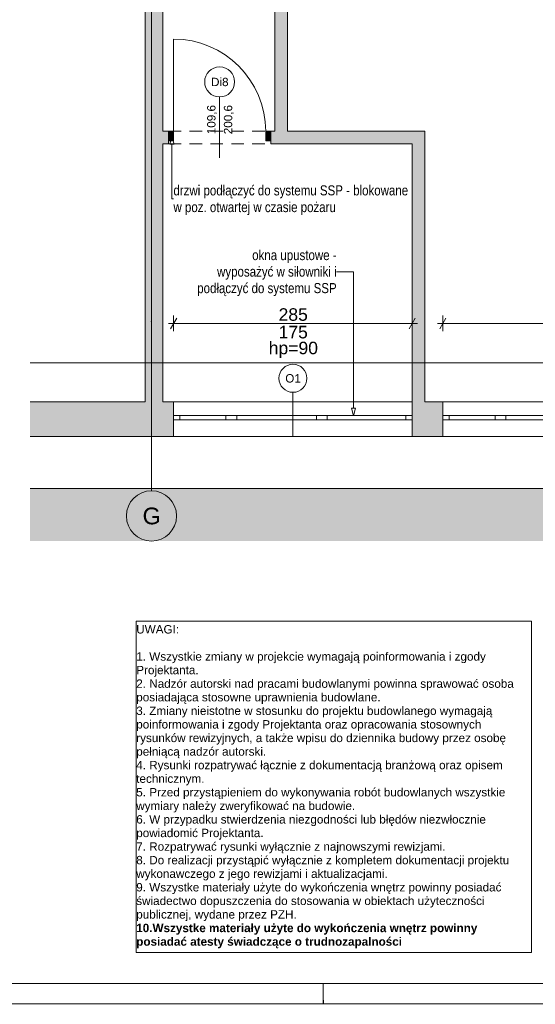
# Paper-space layout 'A-30 RZUT - PIĘTRO 0' of a CAD drawing. Header units: millimetres. Extents: x 0 to 800, y 0 to 700.
# Tile 20 of 26: x 547 to 671, y 0 to 235. Entities that reach past the tile are written whole.
import ezdxf
from ezdxf.xclip import XClip

# ---------------------------------------------------------------- set-up
doc = ezdxf.new("R2010")
doc.units = ezdxf.units.MM
doc.header["$MEASUREMENT"] = 0
doc.header["$XCLIPFRAME"] = 0
for name, pattern in [('DASHDOTX2', [1000, 500, -250, 0, -250]), ('Przer. długie kreski', [2.5, 1.5, -1]), ('PRZERYWANA_DU_A', [550, 350, -200])]:
    doc.linetypes.add(name, pattern=pattern)
for name, color, linetype, lineweight in [('0_Nr_pióra__2', 8, 'Continuous', 13), ('A_Arkusz_Nr_pióra__1', 7, 'Continuous', 20), ('A_strefy_Nr_pióra__2', 8, 'Continuous', 13), ('A_wymiary_Nr_pióra__1', 7, 'Continuous', 20), ('A_wymiary_Nr_pióra__2', 8, 'Continuous', 13), ('A_ściany_Nr_pióra__1', 7, 'Continuous', 20), ('Drzwi Archicad_Nr_pióra__1', 7, 'Continuous', 20), ('Okna Archicada_Nr_pióra__3', 252, 'Continuous', 13), ('Znaczniki drzwi Archicada_Nr_pióra__3', 252, 'Continuous', 13), ('Znaczniki okien Archicada_Nr_pióra__3', 252, 'Continuous', 13)]:
    doc.layers.add(name, color=color, linetype=linetype, lineweight=lineweight)
for name, color, linetype, lineweight, true_color in [('A_Arkusz_Nr_pióra__237', 7, 'Continuous', 5, 0x343434), ('A_opis_Nr_pióra__10', 7, 'Continuous', 13, 0x4b4b4b), ('A_opis_Nr_pióra__255', 7, 'Continuous', 15, 0x242424), ('A_osie_Nr_pióra__16', 7, 'Continuous', 5, 0x0f0f0f), ('A_osie_Nr_pióra__76', 7, 'Continuous', 5, 0x2d2d2d), ('A_ściany_Nr_pióra__10', 7, 'Continuous', 13, 0x4b4b4b)]:
    doc.layers.add(name, color=color, linetype=linetype, lineweight=lineweight, true_color=true_color)
for name, color, linetype in [('A_strefy', 7, 'Continuous'), ('A_ściany', 7, 'Continuous'), ('Drzwi Archicad', 7, 'Continuous')]:
    doc.layers.add(name, color=color, linetype=linetype)
doc.styles.add('STYL_AUTOMATYCZNY_1', font='arial.ttf')
doc.styles.add('STYL_AUTOMATYCZNY_2', font='ARIALN.TTF')
doc.styles.add('STYL_AUTOMATYCZNY_5', font='arial.ttf')

# ---------------------------------------------------------------- blocks, each defined once
blk = doc.blocks.new('Rysunek_2_2', base_point=(-3499.63, -495.02))
at = {"layer": 'A_strefy', "linetype": 'Continuous', "lineweight": 0, "true_color": 0x484848}
blk.add_hatch(color=251, dxfattribs=at).paths.add_polyline_path([(780.1, 680.75), (549.97, 680.75), (549.97, 450.75), (742.1, 450.75), (742.1, 123.13), (549.97, 123.13), (549.97, 110.55), (780.1, 110.55)])
at = {"layer": 'A_ściany', "linetype": 'Continuous', "lineweight": 0, "true_color": 0x000000}
for points in [[(611.45, 208.44), (611.45, 247.44), (608.45, 250.44), (608.45, 208.44)], [(577.44, 247.05), (577.44, 143.83), (581.7, 143.83), (581.7, 247.05)], [(581.7, 205.44), (583.05, 205.44), (583.05, 208.44), (581.7, 208.44)], [(644.26, 208.44), (607.45, 208.44), (607.45, 205.44), (641.26, 205.44)], [(644.26, 143.83), (644.26, 208.44), (641.26, 205.44), (641.26, 143.83)], [(584.26, 143.83), (549.97, 143.83), (549.97, 135.51), (584.26, 135.51)], [(641.26, 143.83), (641.26, 135.51), (648.56, 135.51), (648.56, 143.83)]]:
    blk.add_hatch(color=18, dxfattribs=at).paths.add_polyline_path(points)
at = {"layer": 'Drzwi Archicad', "linetype": 'Continuous', "lineweight": 0, "true_color": 0xfdfdfd}
for points in [[(583.05, 208.44), (583.05, 206.14), (584.25, 206.14), (584.25, 208.44)], [(607.45, 206.14), (607.45, 208.44), (606.25, 208.44), (606.25, 206.14)]]:
    blk.add_hatch(color=7, dxfattribs=at).paths.add_polyline_path(points)
at = {"layer": 'A_opis_Nr_pióra__255', "color": 250, "linetype": 'Continuous', "lineweight": 15, "ltscale": 2, "true_color": 0x242424}
for p, q in [((583.85, 207.19), (583.35, 205.32)), ((583.85, 207.19), (584.35, 205.32)), ((584.35, 205.32), (583.35, 205.32)), ((583.85, 205.32), (583.85, 192.28)), ((583.85, 192.28), (584.21, 192.28)), ((627.22, 174.89), (623.2, 174.89)), ((627.22, 142.3), (627.22, 174.89)), ((626.72, 142.3), (627.72, 142.3)), ((627.22, 140.43), (626.72, 142.3)), ((627.22, 140.43), (627.72, 142.3))]:
    blk.add_line(p, q, dxfattribs=at)
at = {"layer": 'A_osie_Nr_pióra__16', "color": 250, "linetype": 'DASHDOTX2', "lineweight": 5, "ltscale": 2, "true_color": 0x0f0f0f}
for p, q in [((578.96, 562.04), (578.96, 163.05)), ((578.96, 163.05), (578.96, 122.55)), ((727.6, 153.16), (549.97, 153.16))]:
    blk.add_line(p, q, dxfattribs=at)
blk.add_point((578.96, 163.05), dxfattribs=at)
blk.add_point((578.96, 163.05), dxfattribs=at)
at = {"layer": 'A_osie_Nr_pióra__76', "color": 250, "linetype": 'Continuous', "lineweight": 5, "ltscale": 2, "true_color": 0x2d2d2d}
blk.add_circle((578.96, 116.55), 6, dxfattribs=at)
at = {"layer": 'A_strefy_Nr_pióra__2', "color": 8, "linetype": 'PRZERYWANA_DU_A', "lineweight": 13, "ltscale": 2, "flags": 128}
blk.add_lwpolyline([(549.97, 123.13), (742.1, 123.13), (742.1, 450.75), (549.97, 450.75)], dxfattribs=at)
at = {"layer": 'A_wymiary_Nr_pióra__1', "color": 7, "linetype": 'Continuous', "lineweight": 20, "ltscale": 2}
for p, q in [((584.99, 163.77), (583.54, 161.27)), ((640.54, 161.27), (641.99, 163.77)), ((649.28, 163.77), (647.84, 161.27))]:
    blk.add_line(p, q, dxfattribs=at)
at = {"layer": 'A_wymiary_Nr_pióra__2', "color": 8, "linetype": 'Continuous', "lineweight": 13, "ltscale": 2}
for p, q in [((583.04, 162.52), (584.26, 162.52)), ((584.26, 160.65), (584.26, 164.4)), ((584.26, 162.52), (641.26, 162.52)), ((641.26, 160.65), (641.26, 164.4)), ((641.26, 162.52), (642.49, 162.52)), ((647.33, 162.52), (648.56, 162.52)), ((648.56, 160.65), (648.56, 164.4)), ((648.56, 162.52), (705.56, 162.52))]:
    blk.add_line(p, q, dxfattribs=at)
at = {"layer": 'A_ściany_Nr_pióra__1', "color": 7, "linetype": 'Continuous', "lineweight": 20, "ltscale": 2}
for p, q in [((583.05, 208.44), (582.11, 208.44)), ((583.05, 208.44), (583.05, 206.14)), ((607.45, 208.44), (608.39, 208.44)), ((607.45, 208.44), (607.45, 206.14)), ((583.05, 205.44), (582.31, 205.44)), ((583.05, 206.14), (583.05, 205.44)), ((607.45, 206.14), (607.45, 205.44)), ((607.45, 205.44), (608.19, 205.44)), ((584.26, 140.51), (584.26, 143.83)), ((641.26, 140.51), (641.26, 143.83)), ((648.56, 140.51), (648.56, 143.83)), ((584.26, 139.51), (584.26, 140.51)), ((584.26, 135.51), (584.26, 139.51)), ((641.26, 139.51), (641.26, 140.51)), ((641.26, 135.51), (641.26, 139.51)), ((648.56, 139.51), (648.56, 140.51)), ((648.56, 135.51), (648.56, 139.51))]:
    blk.add_line(p, q, dxfattribs=at)
at = {"layer": 'A_ściany_Nr_pióra__1', "color": 7, "linetype": 'Continuous', "lineweight": 20, "ltscale": 2, "flags": 128}
for points in [[(608.45, 250.44), (608.45, 208.44)], [(577.44, 247.05), (577.44, 143.83)], [(581.7, 208.44), (581.7, 247.05)], [(611.45, 208.44), (611.45, 247.44)], [(583.05, 208.44), (581.7, 208.44)], [(608.45, 208.44), (607.45, 208.44)], [(644.26, 208.44), (611.45, 208.44)], [(644.26, 143.83), (644.26, 208.44)], [(581.7, 205.44), (583.05, 205.44)], [(581.7, 143.83), (581.7, 205.44)], [(607.45, 205.44), (641.26, 205.44)], [(641.26, 205.44), (641.26, 143.83)], [(577.44, 143.83), (549.97, 143.83)], [(584.26, 143.83), (581.7, 143.83)], [(648.56, 143.83), (644.26, 143.83)], [(549.97, 135.51), (584.26, 135.51)], [(641.26, 135.51), (648.56, 135.51)]]:
    blk.add_lwpolyline(points, dxfattribs=at)
at = {"layer": 'A_ściany_Nr_pióra__10', "color": 251, "linetype": 'Przer. długie kreski', "lineweight": 13, "ltscale": 2, "true_color": 0x4b4b4b}
for p, q in [((583.05, 208.44), (607.45, 208.44)), ((583.05, 205.44), (607.45, 205.44))]:
    blk.add_line(p, q, dxfattribs=at)
at = {"layer": 'Drzwi Archicad_Nr_pióra__1', "color": 7, "linetype": 'Continuous', "lineweight": 20, "ltscale": 2}
for p, q in [((584.25, 208.44), (584.25, 230.44)), ((583.05, 208.44), (582.11, 208.44)), ((583.05, 208.44), (582.11, 208.44)), ((583.05, 208.44), (584.25, 208.44)), ((583.05, 206.14), (583.05, 208.44)), ((583.05, 208.44), (583.05, 206.14)), ((583.05, 208.44), (583.05, 206.14)), ((584.25, 208.44), (584.25, 206.14)), ((606.25, 206.14), (606.25, 208.44)), ((606.25, 208.44), (607.45, 208.44)), ((607.45, 208.44), (607.45, 206.14)), ((607.45, 208.44), (607.45, 206.14)), ((607.45, 208.44), (607.45, 206.14)), ((607.45, 208.44), (608.39, 208.44)), ((607.45, 208.44), (608.39, 208.44)), ((583.05, 205.44), (582.31, 205.44)), ((583.05, 205.44), (582.31, 205.44)), ((584.25, 206.14), (583.05, 206.14)), ((583.05, 206.14), (583.05, 205.44)), ((583.05, 206.14), (583.05, 205.44)), ((607.45, 206.14), (606.25, 206.14)), ((607.45, 206.14), (607.45, 205.44)), ((607.45, 206.14), (607.45, 205.44)), ((607.45, 205.44), (608.19, 205.44)), ((607.45, 205.44), (608.19, 205.44))]:
    blk.add_line(p, q, dxfattribs=at)
blk.add_arc((584.25, 208.44), 22, 0, 90, dxfattribs=at)
at = {"layer": 'Okna Archicada_Nr_pióra__3', "color": 252, "linetype": 'Continuous', "lineweight": 13, "ltscale": 2}
for p, q in [((584.26, 143.83), (641.26, 143.83)), ((584.26, 140.51), (584.26, 143.83)), ((641.26, 140.51), (641.26, 143.83)), ((648.56, 143.83), (705.56, 143.83)), ((648.56, 140.51), (648.56, 143.83)), ((585.76, 140.51), (584.26, 140.51)), ((584.26, 139.51), (584.26, 140.51)), ((584.26, 139.51), (584.26, 140.51)), ((584.26, 139.51), (585.76, 139.51)), ((584.26, 135.51), (584.26, 139.51)), ((585.76, 139.51), (585.76, 140.51)), ((596.76, 140.51), (585.76, 140.51)), ((585.76, 139.51), (596.76, 139.51)), ((598.06, 140.51), (596.76, 140.51)), ((596.76, 140.51), (596.76, 139.51)), ((596.76, 139.51), (598.06, 139.51)), ((599.36, 140.51), (598.06, 140.51)), ((598.06, 139.51), (599.36, 139.51)), ((599.36, 139.51), (599.36, 140.51)), ((618.36, 140.51), (599.36, 140.51)), ((599.36, 139.51), (618.36, 139.51)), ((619.66, 140.51), (618.36, 140.51)), ((618.36, 140.51), (618.36, 139.51)), ((618.36, 139.51), (619.66, 139.51)), ((620.96, 140.51), (619.66, 140.51)), ((619.66, 139.51), (620.96, 139.51)), ((620.96, 139.51), (620.96, 140.51)), ((639.76, 140.51), (620.96, 140.51)), ((620.96, 139.51), (639.76, 139.51)), ((641.26, 140.51), (639.76, 140.51)), ((639.76, 140.51), (639.76, 139.51)), ((639.76, 139.51), (641.26, 139.51)), ((641.26, 139.51), (641.26, 140.51)), ((641.26, 139.51), (641.26, 140.51)), ((641.26, 135.51), (641.26, 139.51)), ((650.06, 140.51), (648.56, 140.51)), ((648.56, 139.51), (648.56, 140.51)), ((648.56, 139.51), (648.56, 140.51)), ((648.56, 139.51), (650.06, 139.51)), ((648.56, 135.51), (648.56, 139.51)), ((650.06, 139.51), (650.06, 140.51)), ((661.06, 140.51), (650.06, 140.51)), ((650.06, 139.51), (661.06, 139.51)), ((662.36, 140.51), (661.06, 140.51)), ((661.06, 140.51), (661.06, 139.51)), ((661.06, 139.51), (662.36, 139.51)), ((663.66, 140.51), (662.36, 140.51)), ((662.36, 139.51), (663.66, 139.51)), ((663.66, 139.51), (663.66, 140.51)), ((682.66, 140.51), (663.66, 140.51)), ((663.66, 139.51), (682.66, 139.51)), ((584.26, 135.51), (641.26, 135.51)), ((648.56, 135.51), (705.56, 135.51))]:
    blk.add_line(p, q, dxfattribs=at)
at = {"layer": 'Znaczniki drzwi Archicada_Nr_pióra__3', "color": 252, "linetype": 'Continuous', "lineweight": 13, "ltscale": 2}
blk.add_line((595.25, 216.64), (595.25, 202.05), dxfattribs=at)
for start, end in [(0, 180), (180, 0)]:
    blk.add_arc((595.25, 220.22), 3.58, start, end, dxfattribs=at)
at = {"layer": 'Znaczniki okien Archicada_Nr_pióra__3', "color": 252, "linetype": 'Continuous', "lineweight": 13, "ltscale": 2}
blk.add_line((612.76, 146.07), (612.76, 135.51), dxfattribs=at)
for start, end in [(0, 180), (180, 0)]:
    blk.add_arc((612.76, 149.43), 3.35, start, end, dxfattribs=at)
at = {"layer": 'A_opis_Nr_pióra__10', "color": 251, "linetype": 'Continuous', "lineweight": 13, "true_color": 0x4b4b4b, "char_height": 2.4, "style": 'STYL_AUTOMATYCZNY_2'}
for s, insert, width, attachment_point, line_spacing_factor in [('\\A1;{\\pql;\\fArial Narrow|b0|i0|c238|p0;\\W1.000000;drzwi podłączyć do systemu SSP - blokowane w poz. otwartej w czasie pożaru}', (584.21, 191.96), 56.3634, 4, 0.997384), ('\\A1;{\\pqr;\\fArial Narrow|b0|i0|c238|p0;\\W1.000000;okna upustowe - wyposażyć w siłowniki i podłączyć do systemu SSP}', (623.2, 174.55), 33.8769, 6, 0.98568)]:
    blk.add_mtext(s, dxfattribs=dict(at, insert=insert, width=width, attachment_point=attachment_point, line_spacing_factor=line_spacing_factor))
at = {"layer": 'A_osie_Nr_pióra__76', "color": 250, "linetype": 'Continuous', "lineweight": 5, "true_color": 0x2d2d2d, "insert": (576.83, 118.55), "char_height": 4, "attachment_point": 1, "style": 'STYL_AUTOMATYCZNY_1'}
blk.add_mtext('\\A1;{\\pql;\\pt0;\\fArial|b0|i0|c238|p0;\\W1.000000;G}', dxfattribs=at)
at = {"layer": 'A_wymiary_Nr_pióra__1', "color": 7, "linetype": 'Continuous', "lineweight": 20, "char_height": 3, "width": 6.8645, "attachment_point": 7, "style": 'STYL_AUTOMATYCZNY_5'}
for s, insert in [('\\A1;{\\pql;\\fArial|b0|i0|c238|p0;\\W1.000000;285}', (609.33, 163.12)), ('\\A1;{\\pql;\\fArial|b0|i0|c238|p0;\\W1.000000;175}', (609.33, 158.92))]:
    blk.add_mtext(s, dxfattribs=dict(at, insert=insert))
at = {"layer": 'A_wymiary_Nr_pióra__1', "color": 7, "linetype": 'Continuous', "lineweight": 20, "insert": (612.86, 158.17), "char_height": 3, "attachment_point": 2, "style": 'STYL_AUTOMATYCZNY_5'}
blk.add_mtext('\\A1;{\\pqc;\\fArial|b0|i0|c238|p0;\\W1.000000;hp=90}', dxfattribs=at)
at = {"layer": 'Znaczniki drzwi Archicada_Nr_pióra__3', "color": 252, "linetype": 'Continuous', "lineweight": 13, "insert": (593.19, 219.18), "char_height": 2, "attachment_point": 7, "style": 'STYL_AUTOMATYCZNY_1'}
blk.add_mtext('\\A1;{\\pql;\\pt2;\\fArial|b0|i0|c238|p0;\\W1.000000;Di8}', dxfattribs=at)
at = {"layer": 'Znaczniki drzwi Archicada_Nr_pióra__3', "color": 252, "linetype": 'Continuous', "lineweight": 13, "char_height": 2, "attachment_point": 7, "rotation": 90, "style": 'STYL_AUTOMATYCZNY_1'}
for s, insert in [('\\A1;{\\pql;\\pt2;\\fArial|b0|i0|c238|p0;\\W1.000000;109,6}', (594.63, 207.72)), ('\\A1;{\\pql;\\pt2;\\fArial|b0|i0|c238|p0;\\W1.000000;200,6}', (598.63, 207.72))]:
    blk.add_mtext(s, dxfattribs=dict(at, insert=insert))
at = {"layer": 'Znaczniki okien Archicada_Nr_pióra__3', "color": 252, "linetype": 'Continuous', "lineweight": 13, "insert": (610.93, 148.39), "char_height": 2, "attachment_point": 7, "style": 'STYL_AUTOMATYCZNY_1'}
blk.add_mtext('\\A1;{\\pql;\\pt2;\\fArial|b0|i0|c238|p0;\\W1.000000;O1}', dxfattribs=at)

psp = doc.layouts.new('A-30 RZUT - PIĘTRO 0')

# ---------------------------------------------------------------- linework, layer by layer
at = {"layer": '0_Nr_pióra__2', "color": 8, "linetype": 'Continuous', "lineweight": 13, "flags": 128}
psp.add_lwpolyline([(575.32, 91.43), (669.74, 91.43), (669.74, 12.24), (575.32, 12.24)], close=True, dxfattribs=at)
at = {"layer": 'A_Arkusz_Nr_pióra__1', "color": 7, "linetype": 'Continuous', "lineweight": 20}
psp.add_line((795.1, 4.9), (29.9, 4.9), dxfattribs=at)
at = {"layer": 'A_Arkusz_Nr_pióra__1', "color": 7, "linetype": 'Continuous', "lineweight": 20, "flags": 128}
psp.add_lwpolyline([(0, 700), (800, 700), (800, 0), (0, 0)], close=True, dxfattribs=at)
at = {"layer": 'A_Arkusz_Nr_pióra__237', "color": 250, "linetype": 'Continuous', "lineweight": 5, "true_color": 0x343434}
for p, q in [((620, 0), (620, 4.9)), ((620.1, -0.1), (620.1, 0.9))]:
    psp.add_line(p, q, dxfattribs=at)

# ---------------------------------------------------------------- block references
at = {"color": 37, "linetype": 'Continuous', "lineweight": 5, "true_color": 0x656532}
ref = psp.add_blockref('Rysunek_2_2', (-3499.63, -495.02), dxfattribs=at)
XClip(ref).set_block_clipping_path([(549.9695795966, 110.5468323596), (780.1, 680.7487186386)])

# ---------------------------------------------------------------- texts
at = {"layer": '0_Nr_pióra__2', "color": 8, "linetype": 'Continuous', "lineweight": 13, "insert": (575.32, 90.47), "char_height": 2, "width": 93.4245, "attachment_point": 1, "line_spacing_factor": 0.972584, "style": 'STYL_AUTOMATYCZNY_1'}
psp.add_mtext('\\A1;{\\pql;\\fArial|b0|i0|c238|p0;\\W1.000000;UWAGI:\\P\\pql;\\fArial|b0|i0|c238|p0;\\W1.000000;\\P\\pql;\\fArial|b0|i0|c238|p0;\\W1.000000;1. Wszystkie zmiany w projekcie wymagają poinformowania i zgody Projektanta.\\P\\pql;\\fArial|b0|i0|c238|p0;\\W1.000000;2. Nadzór autorski nad pracami budowlanymi powinna sprawować osoba posiadająca stosowne uprawnienia budowlane.\\P\\pql;\\fArial|b0|i0|c238|p0;\\W1.000000;3. Zmiany nieistotne w stosunku do projektu budowlanego wymagają poinformowania i zgody Projektanta oraz opracowania stosownych rysunków rewizyjnych, a także wpisu do dziennika budowy przez osobę pełniącą nadzór autorski.\\P\\pql;\\fArial|b0|i0|c238|p0;\\W1.000000;4. Rysunki rozpatrywać łącznie z dokumentacją branżową oraz opisem technicznym.\\P\\pql;\\pt3.76365;\\fArial|b0|i0|c238|p0;\\W1.000000;5. Przed przystąpieniem do wykonywania robót budowlanych wszystkie wymiary należy zweryfikować na budowie.\\P\\pql;\\fArial|b0|i0|c238|p0;\\W1.000000;6. W przypadku stwierdzenia niezgodności lub błędów niezwłocznie powiadomić Projektanta.\\P\\pql;\\fArial|b0|i0|c238|p0;\\W1.000000;7. Rozpatrywać rysunki wyłącznie z najnowszymi rewizjami.\\P\\pql;\\fArial|b0|i0|c238|p0;\\W1.000000;8. Do realizacji przystąpić wyłącznie z kompletem dokumentacji projektu wykonawczego z jego rewizjami i aktualizacjami.\\P\\pql;\\fArial|b0|i0|c238|p0;\\W1.000000;9. Wszystke materiały użyte do wykończenia wnętrz powinny posiadać świadectwo dopuszczenia do stosowania w obiektach użyteczności publicznej, wydane przez PZH.\\P\\pql;\\fArial|b1|i0|c238|p0;\\W1.000000;10.Wszystke materiały użyte do wykończenia wnętrz powinny posiadać atesty świadczące o trudnozapalności}', dxfattribs=at)

doc.saveas('drawing.dxf')
